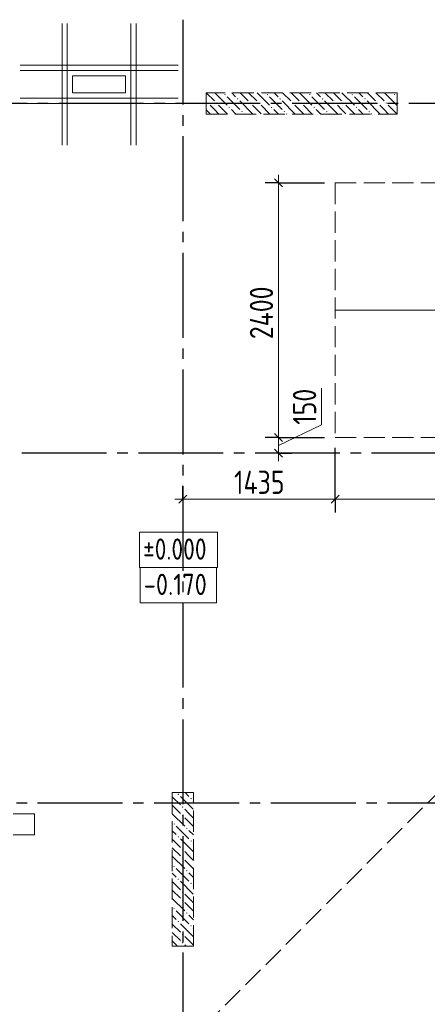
# Model space of a CAD drawing. Header units: millimetres. Extents: x 0 to 43617, y 0 to 59400.
# Tile 22 of 45: x 14785 to 18629, y 27233 to 36520. Entities that reach past the tile are written whole.
import ezdxf

# ---------------------------------------------------------------- set-up
doc = ezdxf.new("R2010")
doc.units = ezdxf.units.MM
doc.linetypes.add('______2', pattern=[270, 200, -70])
doc.linetypes.add('______5', pattern=[1100, 800, -100, 100, -100])
for name, color, linetype, lineweight in [('Standard', 7, 'Continuous', 25), ('Высотные отметки', 7, 'Continuous', 25), ('ДОП Низ по У', 7, 'Continuous', 25), ('ЖБ Пилон', 180, 'Continuous', 25), ('Обрамление проемов стержнями', 7, 'Continuous', 25), ('Оси', 40, '______5', 18), ('Примечания', 7, 'Continuous', 25)]:
    doc.layers.add(name, color=color, linetype=linetype, lineweight=lineweight)
doc.layers.add('ЖБ Перекрытие верхний уровень', color=7, linetype='Continuous', lineweight=25, true_color=0xe0e0ff)
doc.styles.add('GOST 2.304-81', font='txt')

msp = doc.modelspace()

# ---------------------------------------------------------------- hatches: boundary and pattern name
at = {"layer": 'ЖБ Пилон', "linetype": 'Continuous', "lineweight": 18, "transparency": 33554687}
for points in [[(16714.5, 35813.1), (16721, 35819.6), (16727.5, 35813.1), (16721, 35806.6)], [(16834.5, 35773.1), (16840.9, 35779.6), (16847.4, 35773.1), (16840.9, 35766.6)], [(17114.5, 35813.1), (17121, 35819.6), (17127.5, 35813.1), (17121, 35806.6)], [(17234.5, 35773.1), (17240.9, 35779.6), (17247.4, 35773.1), (17240.9, 35766.6)], [(17514.5, 35813.1), (17521, 35819.6), (17527.5, 35813.1), (17521, 35806.6)], [(17634.5, 35773.1), (17640.9, 35779.6), (17647.4, 35773.1), (17640.9, 35766.6)], [(17914.5, 35813.1), (17921, 35819.6), (17927.5, 35813.1), (17921, 35806.6)], [(18034.5, 35773.1), (18040.9, 35779.6), (18047.4, 35773.1), (18040.9, 35766.6)], [(18314.5, 35813.1), (18321, 35819.6), (18327.5, 35813.1), (18321, 35806.6)], [(16554.4, 35733.1), (16560.9, 35739.6), (16567.4, 35733.1), (16560.9, 35726.6)], [(16634.5, 35733.1), (16640.9, 35739.6), (16647.4, 35733.1), (16640.9, 35726.6)], [(16754.4, 35693.1), (16760.9, 35699.6), (16767.4, 35693.1), (16760.9, 35686.6)], [(16954.4, 35733.1), (16960.9, 35739.6), (16967.4, 35733.1), (16960.9, 35726.6)], [(17034.5, 35733.1), (17040.9, 35739.6), (17047.4, 35733.1), (17040.9, 35726.6)], [(17154.4, 35693.1), (17160.9, 35699.6), (17167.4, 35693.1), (17160.9, 35686.6)], [(17354.4, 35733.1), (17360.9, 35739.6), (17367.4, 35733.1), (17360.9, 35726.6)], [(17434.5, 35733.1), (17440.9, 35739.6), (17447.4, 35733.1), (17440.9, 35726.6)], [(17554.4, 35693.1), (17560.9, 35699.6), (17567.4, 35693.1), (17560.9, 35686.6)], [(17754.4, 35733.1), (17760.9, 35739.6), (17767.4, 35733.1), (17760.9, 35726.6)], [(17834.5, 35733.1), (17840.9, 35739.6), (17847.4, 35733.1), (17840.9, 35726.6)], [(17954.4, 35693.1), (17960.9, 35699.6), (17967.4, 35693.1), (17960.9, 35686.6)], [(18154.4, 35733.1), (18160.9, 35739.6), (18167.4, 35733.1), (18160.9, 35726.6)], [(18234.5, 35733.1), (18240.9, 35739.6), (18247.4, 35733.1), (18240.9, 35726.6)], [(16874.5, 35653.1), (16881, 35659.6), (16887.5, 35653.1), (16881, 35646.6)], [(17274.5, 35653.1), (17281, 35659.6), (17287.5, 35653.1), (17281, 35646.6)], [(17674.5, 35653.1), (17681, 35659.6), (17687.5, 35653.1), (17681, 35646.6)], [(18074.5, 35653.1), (18081, 35659.6), (18087.5, 35653.1), (18081, 35646.6)], [(16274.5, 29213.1), (16281, 29219.6), (16287.5, 29213.1), (16281, 29206.6)], [(16394.5, 29173.1), (16401, 29179.6), (16407.5, 29173.1), (16401, 29166.6)], [(16314.5, 29093.1), (16321, 29099.6), (16327.5, 29093.1), (16321, 29086.6)], [(16314.5, 29013.1), (16321, 29019.6), (16327.5, 29013.1), (16321, 29006.6)], [(16234.5, 28933.1), (16240.9, 28939.6), (16247.4, 28933.1), (16240.9, 28926.6)], [(16354.4, 28893.1), (16360.9, 28899.6), (16367.4, 28893.1), (16360.9, 28886.6)], [(16274.5, 28813.1), (16281, 28819.6), (16287.5, 28813.1), (16281, 28806.6)], [(16314.5, 28693.1), (16321, 28699.6), (16327.5, 28693.1), (16321, 28686.6)], [(16394.5, 28773.1), (16401, 28779.6), (16407.5, 28773.1), (16401, 28766.6)], [(16314.5, 28613.1), (16321, 28619.6), (16327.5, 28613.1), (16321, 28606.6)], [(16234.5, 28533.1), (16240.9, 28539.6), (16247.4, 28533.1), (16240.9, 28526.6)], [(16274.5, 28413.1), (16281, 28419.6), (16287.5, 28413.1), (16281, 28406.6)], [(16354.4, 28493.1), (16360.9, 28499.6), (16367.4, 28493.1), (16360.9, 28486.6)], [(16394.5, 28373.1), (16401, 28379.6), (16407.5, 28373.1), (16401, 28366.6)], [(16314.5, 28293.1), (16321, 28299.6), (16327.5, 28293.1), (16321, 28286.6)], [(16314.5, 28213.1), (16321, 28219.6), (16327.5, 28213.1), (16321, 28206.6)], [(16234.5, 28133.1), (16240.9, 28139.6), (16247.4, 28133.1), (16240.9, 28126.6)], [(16354.4, 28093.1), (16360.9, 28099.6), (16367.4, 28093.1), (16360.9, 28086.6)], [(16274.5, 28013.1), (16281, 28019.6), (16287.5, 28013.1), (16281, 28006.6)], [(16394.5, 27973.1), (16401, 27979.6), (16407.5, 27973.1), (16401, 27966.6)], [(16314.5, 27893.1), (16321, 27899.6), (16327.5, 27893.1), (16321, 27886.6)], [(16314.5, 27813.1), (16321, 27819.6), (16327.5, 27813.1), (16321, 27806.6)]]:
    msp.add_hatch(color=7, dxfattribs=at).paths.add_polyline_path(points, flags=16)

# ---------------------------------------------------------------- linework, layer by layer
at = {"layer": 'Standard', "color": 7, "linetype": 'Continuous', "lineweight": 25, "transparency": 33554687}
for p, q in [((17187.5, 35017.5), (17262.5, 34942.5)), ((17187.5, 32617.5), (17262.5, 32542.5)), ((17187.5, 32467.5), (17262.5, 32392.5)), ((16286.5, 31959.2), (16361.5, 32034.2)), ((17721.5, 31959.2), (17796.5, 32034.2))]:
    msp.add_line(p, q, dxfattribs=at)
at = {"layer": 'Standard', "color": 7, "linetype": 'Continuous', "lineweight": 13, "transparency": 33554687}
for p, q in [((17225, 34980), (17225, 35055)), ((17631.2, 32699.6), (17631.2, 33043.7)), ((17225, 32505), (17631.2, 32699.6)), ((17225, 32580), (17225, 32430)), ((17225, 32430), (17225, 32355)), ((16324, 31996.7), (16249, 31996.7)), ((16324, 31996.7), (17759, 31996.7)), ((17759, 31996.7), (20659, 31996.7))]:
    msp.add_line(p, q, dxfattribs=at)
at = {"layer": 'Standard', "color": 251, "linetype": 'Continuous', "lineweight": -3, "true_color": 0x656565, "transparency": 33554687}
for p, q in [((17225, 34980), (17100, 34980)), ((17225, 34980), (17350, 34980)), ((17225, 34980), (17659, 34980)), ((17225, 32580), (17100, 32580)), ((17225, 32580), (17350, 32580)), ((17225, 32580), (17659, 32580)), ((17225, 32430), (17100, 32430)), ((17225, 32430), (17350, 32430)), ((17225, 32430), (17225, 32430)), ((16324, 31996.7), (16324, 32121.7)), ((17759, 31996.7), (17759, 32121.7)), ((16324, 31996.7), (16324, 31871.7)), ((16324, 31996.7), (16324, 31996.7)), ((17759, 31996.7), (17759, 31871.7))]:
    msp.add_line(p, q, dxfattribs=at)
at = {"layer": 'Standard', "color": 7, "linetype": 'Continuous', "lineweight": 13, "transparency": 33554687}
msp.add_lwpolyline([(17225, 34980), (17225, 33437.2), (17225, 33437.2), (17225, 33318.9), (17225, 33318.9), (17225, 32580)], dxfattribs=at)
at = {"layer": 'Standard', "color": 251, "linetype": 'Continuous', "lineweight": -3, "true_color": 0x656565, "transparency": 33554687}
msp.add_lwpolyline([(17759, 31996.7), (17759, 32013.7), (17759, 32013.7), (17759, 32480)], dxfattribs=at)
at = {"layer": 'Высотные отметки', "color": 253, "linetype": 'Continuous', "lineweight": 18, "true_color": 0xa0a0a0, "transparency": 33554687}
msp.add_lwpolyline([(15914.9, 31353.4), (16649.6, 31353.4), (16649.6, 31686.7), (15914.9, 31686.7), (15914.9, 31353.4)], dxfattribs=at)
at = {"layer": 'Высотные отметки', "color": 7, "linetype": 'Continuous', "lineweight": 18, "transparency": 33554687}
msp.add_lwpolyline([(15920.6, 31020.1), (16641.4, 31020.1), (16641.4, 31353.4), (15920.6, 31353.4), (15920.6, 31020.1)], dxfattribs=at)
at = {"layer": 'ДОП Низ по У', "color": 7, "linetype": 'Continuous', "lineweight": 18, "transparency": 33554687}
msp.add_line((17764, 33780), (20654, 33780), dxfattribs=at)
at = {"layer": 'ЖБ Перекрытие верхний уровень', "color": 7, "linetype": 'Continuous', "lineweight": 18, "transparency": 33554687}
for p, q in [((15784, 35990), (15284, 35990)), ((15284, 35990), (15284, 35830)), ((15784, 35830), (15784, 35990)), ((15284, 35830), (15784, 35830)), ((14924, 29030), (14724, 29030)), ((14924, 28830), (14924, 29030)), ((14724, 28830), (14924, 28830))]:
    msp.add_line(p, q, dxfattribs=at)
at = {"layer": 'ЖБ Пилон', "color": 253, "linetype": '______2', "lineweight": 13, "true_color": 0xa0a0a0, "transparency": 33554687}
for p, q in [((18344, 35830), (16544, 35830)), ((16544, 35830), (16544, 35630)), ((18344, 35630), (18344, 35830)), ((16544, 35630), (18344, 35630)), ((16224, 29230), (16224, 27780)), ((16424, 29230), (16224, 29230)), ((16424, 27780), (16424, 29230)), ((16224, 27780), (16424, 27780))]:
    msp.add_line(p, q, dxfattribs=at)
at = {"layer": 'ЖБ Пилон', "color": 9, "linetype": 'Continuous', "lineweight": 18, "true_color": 0xc7c7c7, "transparency": 33554687}
for p, q in [((16544.1, 35830), (16621, 35753.1)), ((16624.1, 35830), (16740.9, 35713.1)), ((16740.9, 35793.1), (16860.9, 35673.1)), ((16821, 35793.1), (16784.1, 35830)), ((16864.1, 35830), (16940.9, 35753.1)), ((16944.1, 35830), (17021, 35753.1)), ((17024.1, 35830), (17140.9, 35713.1)), ((17140.9, 35793.1), (17260.9, 35673.1)), ((17221, 35793.1), (17184.1, 35830)), ((17264.1, 35830), (17340.9, 35753.1)), ((17344.1, 35830), (17421, 35753.1)), ((17424.1, 35830), (17540.9, 35713.1)), ((17540.9, 35793.1), (17660.9, 35673.1)), ((17621, 35793.1), (17584.1, 35830)), ((17664.1, 35830), (17740.9, 35753.1)), ((17744.1, 35830), (17821, 35753.1)), ((17824.1, 35830), (17940.9, 35713.1)), ((17940.9, 35793.1), (18060.9, 35673.1)), ((18021, 35793.1), (17984.1, 35830)), ((18064.1, 35830), (18140.9, 35753.1)), ((18144.1, 35830), (18221, 35753.1)), ((18224.1, 35830), (18340.9, 35713.1)), ((18340.9, 35793.1), (18344, 35790.1)), ((16544, 35670.1), (16581, 35633.1)), ((16621, 35673.1), (16581, 35713.1)), ((16660.9, 35633.1), (16621, 35673.1)), ((16660.9, 35713.1), (16744.1, 35630)), ((16781, 35673.1), (16824.1, 35630)), ((16860.9, 35753.1), (16981, 35633.1)), ((17021, 35673.1), (16981, 35713.1)), ((17060.9, 35633.1), (17021, 35673.1)), ((17060.9, 35713.1), (17144.1, 35630)), ((17181, 35673.1), (17224.1, 35630)), ((17260.9, 35753.1), (17381, 35633.1)), ((17421, 35673.1), (17381, 35713.1)), ((17460.9, 35633.1), (17421, 35673.1)), ((17460.9, 35713.1), (17544.1, 35630)), ((17581, 35673.1), (17624.1, 35630)), ((17660.9, 35753.1), (17781, 35633.1)), ((17821, 35673.1), (17781, 35713.1)), ((17860.9, 35633.1), (17821, 35673.1)), ((17860.9, 35713.1), (17944.1, 35630)), ((17981, 35673.1), (18024.1, 35630)), ((18060.9, 35753.1), (18181, 35633.1)), ((18221, 35673.1), (18181, 35713.1)), ((18260.9, 35633.1), (18221, 35673.1)), ((18260.9, 35713.1), (18344, 35630.1)), ((16904.1, 35630), (16901, 35633.1)), ((17304.1, 35630), (17301, 35633.1)), ((17704.1, 35630), (17701, 35633.1)), ((18104.1, 35630), (18101, 35633.1)), ((16224, 29190.1), (16301, 29113.1)), ((16301, 29193.1), (16421, 29073.1)), ((16344.1, 29230), (16381, 29193.1)), ((16224, 29110.1), (16301, 29033.1)), ((16381, 29033.1), (16340.9, 29073.1)), ((16424, 29150.1), (16421, 29153.1)), ((16224, 29030.1), (16340.9, 28913.1)), ((16340.9, 28993.1), (16424, 28910.1)), ((16421, 28993.1), (16381, 29033.1)), ((16260.9, 28913.1), (16381, 28793.1)), ((16260.9, 28833.1), (16224, 28870.1)), ((16301, 28793.1), (16421, 28673.1)), ((16381, 28873.1), (16424, 28830.1)), ((16224, 28790.1), (16301, 28713.1)), ((16224, 28710.1), (16301, 28633.1)), ((16424, 28750.1), (16421, 28753.1)), ((16224, 28630.1), (16340.9, 28513.1)), ((16381, 28633.1), (16340.9, 28673.1)), ((16421, 28593.1), (16381, 28633.1)), ((16260.9, 28513.1), (16381, 28393.1)), ((16340.9, 28593.1), (16424, 28510.1)), ((16260.9, 28433.1), (16224, 28470.1)), ((16381, 28473.1), (16424, 28430.1)), ((16224, 28390.1), (16301, 28313.1)), ((16301, 28393.1), (16421, 28273.1)), ((16424, 28350.1), (16421, 28353.1)), ((16224, 28310.1), (16301, 28233.1)), ((16381, 28233.1), (16340.9, 28273.1)), ((16421, 28193.1), (16381, 28233.1)), ((16224, 28230.1), (16340.9, 28113.1)), ((16340.9, 28193.1), (16424, 28110.1)), ((16260.9, 28033.1), (16224, 28070.1)), ((16260.9, 28113.1), (16381, 27993.1)), ((16381, 28073.1), (16424, 28030.1)), ((16224, 27990.1), (16301, 27913.1)), ((16301, 27993.1), (16421, 27873.1)), ((16224, 27910.1), (16301, 27833.1)), ((16381, 27833.1), (16340.9, 27873.1)), ((16424, 27950.1), (16421, 27953.1)), ((16224, 27830.1), (16274.1, 27780)), ((16340.9, 27793.1), (16354.1, 27780)), ((16421, 27793.1), (16381, 27833.1))]:
    msp.add_line(p, q, dxfattribs=at)
at = {"layer": 'Обрамление проемов стержнями', "color": 7, "linetype": 'Continuous', "lineweight": 18, "transparency": 33554687}
for p, q in [((15184, 36485), (15184, 35335)), ((15184, 36485), (15184, 35335)), ((15234, 36485), (15234, 35335)), ((15234, 36485), (15234, 35335)), ((15834, 36485), (15834, 35335)), ((15834, 36485), (15834, 35335)), ((15884, 36485), (15884, 35335)), ((15884, 36485), (15884, 35335)), ((14789, 36090), (16279, 36090)), ((14789, 36090), (16279, 36090)), ((14789, 36040), (16279, 36040)), ((14789, 36040), (16279, 36040)), ((14789, 35780), (16279, 35780)), ((14789, 35780), (16279, 35780)), ((14789, 35730), (16279, 35730)), ((14789, 35730), (16279, 35730))]:
    msp.add_line(p, q, dxfattribs=at)
at = {"layer": 'Оси', "color": 8, "linetype": '______5', "lineweight": -3, "transparency": 33554687}
for p, q in [((16324, 57420), (16324, 7100)), ((22554, 35730), (4600, 35730)), ((23304, 32430), (4600, 32430)), ((22354, 29130), (4600, 29130))]:
    msp.add_line(p, q, dxfattribs=at)
at = {"layer": 'Примечания', "color": 7, "linetype": '______2', "lineweight": 18, "transparency": 33554687}
for p, q in [((20659, 34980), (17759, 34980)), ((17759, 34980), (17759, 32580)), ((17759, 32580), (20659, 32580))]:
    msp.add_line(p, q, dxfattribs=at)
at = {"layer": 'Примечания', "color": 7, "linetype": '______2', "lineweight": 13, "transparency": 33554687}
msp.add_line((22019.4, 32520.9), (10428.5, 20930), dxfattribs=at)

# ---------------------------------------------------------------- texts
at = {"layer": 'Standard', "color": 7, "linetype": 'Continuous', "lineweight": 25, "transparency": 33554687, "char_height": 220, "attachment_point": 7, "rotation": 90, "style": 'GOST 2.304-81'}
for s, insert, width in [('2400', (17175, 33506.3), 672.628), ('150', (17581.2, 32699.6), 469.509)]:
    msp.add_mtext(s, dxfattribs=dict(at, insert=insert, width=width))
at = {"layer": 'Standard', "color": 7, "linetype": 'Continuous', "lineweight": 25, "transparency": 33554687, "insert": (16807, 32046.7), "char_height": 220, "width": 594.589, "attachment_point": 7, "style": 'GOST 2.304-81'}
msp.add_mtext('1435', dxfattribs=at)
at = {"layer": 'Высотные отметки', "color": 253, "linetype": 'Continuous', "lineweight": 18, "true_color": 0xa0a0a0, "transparency": 33554687, "insert": (15948.3, 31426.7), "char_height": 200, "width": 767.816, "attachment_point": 7, "style": 'GOST 2.304-81'}
msp.add_mtext('%%p0.000', dxfattribs=at)
at = {"layer": 'Высотные отметки', "color": 7, "linetype": 'Continuous', "lineweight": 18, "transparency": 33554687, "insert": (15955.3, 31093.4), "char_height": 200, "width": 755.406, "attachment_point": 7, "style": 'GOST 2.304-81'}
msp.add_mtext('\\W1.04;-0.170', dxfattribs=at)

doc.saveas('drawing.dxf')
